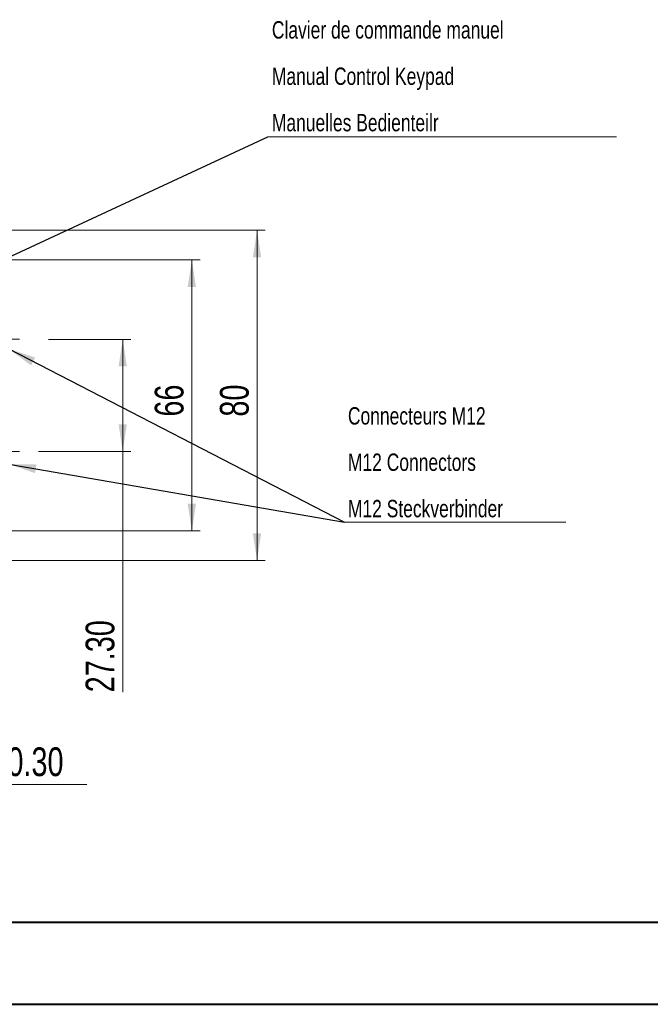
# Model space of a CAD drawing. Header units: millimetres. Extents: x 0 to 420, y 0 to 297.
# Tile 21 of 81: x 150 to 227, y 0 to 120. Entities that reach past the tile are written whole.
import ezdxf

# ---------------------------------------------------------------- set-up
doc = ezdxf.new("R2010")
doc.units = ezdxf.units.MM
doc.linetypes.add('CENTERX2', pattern=[20.32, 12.7, -2.54, 2.54, -2.54])
doc.styles.add('SLDTEXTSTYLE0', font='TXT', dxfattribs={"width": 0.75})
doc.dimstyles.new('SLDDIMSTYLE0', dxfattribs={"dimtxt": 3.5, "dimasz": 3.302, "dimexe": 0, "dimexo": 0.0625, "dimgap": 0.875, "dimtad": 2, "dimdec": 6, "dimlfac": 2, "dimrnd": 1e-09, "dimzin": 12, "dimdsep": 46, "dimtxsty": 'SLDTEXTSTYLE0', "dimsah": 1, "dimcen": 0.09, "dimadec": 0, "dimazin": 3, "dimtfac": 1, "dimtofl": 0, "dimtmove": 0, "dimatfit": 3, "dimfxl": 1, "dimfrac": 2, "dimtolj": 1, "dimtzin": 12, "dimarcsym": 0})
doc.dimstyles.new('SLDDIMSTYLE1', dxfattribs={"dimtxt": 3.5, "dimasz": 3.302, "dimexe": 0, "dimexo": 0.0625, "dimgap": 0.875, "dimtad": 2, "dimlfac": 2, "dimrnd": 1e-09, "dimzin": 4, "dimdsep": 46, "dimtxsty": 'SLDTEXTSTYLE0', "dimsah": 1, "dimcen": 0.09, "dimadec": 0, "dimazin": 1, "dimtfac": 1, "dimtofl": 0, "dimtmove": 0, "dimatfit": 3, "dimfxl": 1, "dimfrac": 2, "dimtolj": 1, "dimtzin": 12, "dimarcsym": 0})
doc.dimstyles.new('SLDDIMSTYLE3', dxfattribs={"dimtxt": 0.18, "dimasz": 1.016, "dimexe": 0, "dimexo": 0.0625, "dimgap": 0, "dimtad": 0, "dimtih": 1, "dimtoh": 1, "dimdec": 0, "dimrnd": 1e-09, "dimzin": 0, "dimdsep": 46, "dimtxsty": 'Standard', "dimblk1": 'DOT', "dimblk2": 'DOT', "dimsah": 1, "dimcen": 0.09, "dimadec": 0, "dimazin": 0, "dimtfac": 1.016, "dimtdec": 0, "dimtofl": 0, "dimtmove": 0, "dimatfit": 3, "dimldrblk": 'DOT', "dimfxl": 1, "dimfrac": 2, "dimtolj": 1, "dimtzin": 0, "dimarcsym": 0})
doc.dimstyles.new('SLDDIMSTYLE4', dxfattribs={"dimtxt": 0.18, "dimasz": 3.302, "dimexe": 0, "dimexo": 0.0625, "dimgap": 0, "dimtad": 0, "dimtih": 1, "dimtoh": 1, "dimdec": 0, "dimrnd": 1e-09, "dimzin": 0, "dimdsep": 46, "dimtxsty": 'Standard', "dimsah": 1, "dimcen": 0.09, "dimadec": 0, "dimazin": 0, "dimtfac": 3.302, "dimtdec": 0, "dimtofl": 0, "dimtmove": 0, "dimatfit": 3, "dimfxl": 1, "dimfrac": 2, "dimtolj": 1, "dimtzin": 0, "dimarcsym": 0})

# ---------------------------------------------------------------- blocks, each defined once
blk = doc.blocks.new('_D_7')
at = {"color": 7, "linetype": 'Continuous', "lineweight": 0}
for p, q in [((140.07, 90.85), (172.32, 90.85)), ((171.32, 90.85), (171.32, 57.86)), ((140.07, 57.86), (172.32, 57.86))]:
    blk.add_line(p, q, dxfattribs=at)
for points in [[(171.32, 90.85), (170.81, 87.55), (171.82, 87.55)], [(171.32, 57.86), (171.82, 61.16), (170.81, 61.16)]]:
    blk.add_solid(points, dxfattribs=at)
at = {"color": 7, "linetype": 'Continuous', "lineweight": 0, "insert": (166.8, 71.77), "char_height": 3.5, "attachment_point": 1, "rotation": 90, "style": 'SLDTEXTSTYLE0'}
blk.add_mtext('66', dxfattribs=at)
blk = doc.blocks.new('_D_8')
at = {"color": 7, "linetype": 'Continuous', "lineweight": 0}
for p, q in [((153.86, 81.18), (163.9, 81.18)), ((162.9, 81.18), (162.9, 67.53)), ((152.66, 67.53), (163.9, 67.53)), ((162.9, 67.53), (162.9, 38.2))]:
    blk.add_line(p, q, dxfattribs=at)
for points in [[(162.9, 81.18), (162.4, 77.88), (163.41, 77.88)], [(162.9, 67.53), (163.41, 70.83), (162.4, 70.83)]]:
    blk.add_solid(points, dxfattribs=at)
at = {"color": 7, "linetype": 'Continuous', "lineweight": 0, "insert": (158.39, 38.2), "char_height": 3.5, "attachment_point": 1, "rotation": 90, "style": 'SLDTEXTSTYLE0'}
blk.add_mtext('27.30', dxfattribs=at)
blk = doc.blocks.new('_D_12')
at = {"color": 7, "linetype": 'Continuous', "lineweight": 0}
for p, q in [((125.52, 94.46), (180.25, 94.46)), ((179.25, 94.46), (179.25, 54.25)), ((125.52, 54.25), (180.25, 54.25))]:
    blk.add_line(p, q, dxfattribs=at)
for points in [[(179.25, 94.46), (178.74, 91.16), (179.75, 91.16)], [(179.25, 54.25), (179.75, 57.55), (178.74, 57.55)]]:
    blk.add_solid(points, dxfattribs=at)
at = {"color": 7, "linetype": 'Continuous', "lineweight": 0, "insert": (174.73, 71.77), "char_height": 3.5, "attachment_point": 1, "rotation": 90, "style": 'SLDTEXTSTYLE0'}
blk.add_mtext('80', dxfattribs=at)
blk = doc.blocks.new('_D_13')
at = {"color": 7, "linetype": 'Continuous', "lineweight": 0}
for p, q in [((142.17, 59.36), (142.17, 25.99)), ((122.02, 50.75), (122.02, 25.99)), ((122.02, 26.99), (142.17, 26.99)), ((142.17, 26.99), (158.55, 26.99))]:
    blk.add_line(p, q, dxfattribs=at)
for points in [[(122.02, 26.99), (125.33, 26.48), (125.33, 27.5)], [(142.17, 26.99), (138.86, 27.5), (138.86, 26.48)]]:
    blk.add_solid(points, dxfattribs=at)
at = {"color": 7, "linetype": 'Continuous', "lineweight": 0, "insert": (146.92, 31.5), "char_height": 3.5, "attachment_point": 1, "style": 'SLDTEXTSTYLE0'}
blk.add_mtext('40.30', dxfattribs=at)
blk = doc.blocks.new('SW_NOTE_2')
at = {"color": 0, "linetype": 'Continuous', "lineweight": 0}
blk.add_line((42.42, 0), (0, 0), dxfattribs=at)
at = {"color": 0, "linetype": 'Continuous', "lineweight": 0, "char_height": 2.1167, "attachment_point": 1, "style": 'SLDTEXTSTYLE0'}
for s, insert in [('Clavier de commande manuel', (0.49, 14.06)), ('Manual Control Keypad', (0.49, 8.42)), ('Manuelles Bedienteilr', (0.49, 2.77))]:
    blk.add_mtext(s, dxfattribs=dict(at, insert=insert))
blk = doc.blocks.new('_DOT')
at = {"color": 0, "linetype": 'ByBlock', "lineweight": -2}
blk.add_line((-0.5, 0), (-1, 0), dxfattribs=at)
at = {"color": 0, "linetype": 'ByBlock', "const_width": 0.5}
blk.add_lwpolyline([(-0.25, 0, 1), (0.25, 0, 1)], format="xyb", close=True, dxfattribs=at)
blk = doc.blocks.new('SW_NOTE_3')
at = {"color": 0, "linetype": 'Continuous', "lineweight": 0}
blk.add_line((26.94, 0), (0, 0), dxfattribs=at)
blk.add_line((26.94, 0), (0, 0), dxfattribs=at)
at = {"color": 0, "linetype": 'Continuous', "lineweight": 0, "char_height": 2.1167, "attachment_point": 1, "style": 'SLDTEXTSTYLE0'}
for s, insert in [('Connecteurs M12', (0.42, 14.01)), ('M12 Connectors', (0.42, 8.37)), ('M12 Steckverbinder', (0.42, 2.72))]:
    blk.add_mtext(s, dxfattribs=dict(at, insert=insert))

msp = doc.modelspace()

# ---------------------------------------------------------------- linework, layer by layer
at = {"color": 7, "linetype": 'CENTERX2', "lineweight": 0}
for p, q in [((137.66622652, 81.18152978), (152.86278424, 81.18152978)), ((137.66622652, 67.53152978), (151.66069297, 67.53152978))]:
    msp.add_line(p, q, dxfattribs=at)
at = {"color": 7, "linetype": 'Continuous', "lineweight": 40}
for p, q in [((9.54138493, 10.21478016), (410.07884357, 10.21478016)), ((0.07884357, 0.21478016), (420.07884357, 0.21478016))]:
    msp.add_line(p, q, dxfattribs=at)

# ---------------------------------------------------------------- block references
at = {"color": 7, "linetype": 'Continuous', "lineweight": 0}
for name, p in [('SW_NOTE_2', (180.56435644, 105.85588576)), ('SW_NOTE_3', (189.88778878, 58.90869104))]:
    msp.add_blockref(name, p, dxfattribs=at)

# ---------------------------------------------------------------- dimensions: what is measured, and where the dimension line sits
for base, p1, p2, dimstyle, picture, middle in [((179.2460018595, 54.2510681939), (124.5242045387, 94.4619849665), (124.5242045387, 54.2510681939), 'SLDDIMSTYLE0', '_D_12', (179.2460018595, 74.3565297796)), ((171.31622662, 57.85830575), (139.07476792, 90.85475381), (139.07476792, 57.85830575), 'SLDDIMSTYLE0', '_D_7', (171.31622662, 74.35652978)), ((162.90359103, 67.53152978), (152.86278424, 81.18152978), (151.66069297, 67.53152978), 'SLDDIMSTYLE1', '_D_8', (162.90359103, 44.01809076))]:
    dim = msp.add_linear_dim(base=base, p1=p1, p2=p2, angle=90, dimstyle=dimstyle, dxfattribs=at)
    dim.commit()
    dim.dimension.update_dxf_attribs({"geometry": picture, "text_midpoint": middle, "dimtype": 160})
dim = msp.add_linear_dim(base=(142.16622652, 26.98821454), p1=(122.02420454, 51.75106819), p2=(142.16622652, 60.35652978), dimstyle='SLDDIMSTYLE1', dxfattribs=at)
dim.commit()
dim.dimension.update_dxf_attribs({"geometry": '_D_13', "text_midpoint": (152.73556603, 26.98821454), "dimtype": 160})

# ---------------------------------------------------------------- leaders
for points, dimstyle in [([(139.5220007, 86.74934694), (180.56435644, 105.85588576)], 'SLDDIMSTYLE3'), ([(149.06622652, 80.00531783), (189.88778878, 58.90869104)], 'SLDDIMSTYLE4'), ([(149.06622652, 65.98831615), (189.88778878, 58.90869104)], 'SLDDIMSTYLE4')]:
    msp.add_leader(points, dimstyle=dimstyle, dxfattribs=at)

doc.saveas('drawing.dxf')
